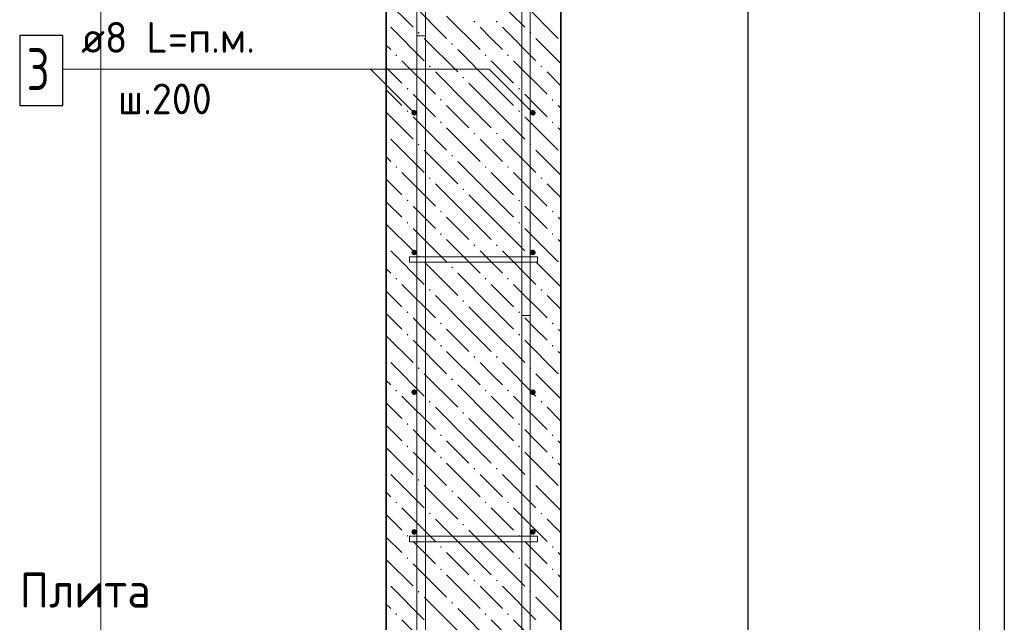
# Model space of a CAD drawing. Header units: millimetres. Extents: x 0 to 42000, y 0 to 29700.
# Tile 13 of 18: x 29500 to 36553, y 12106 to 16419. Entities that reach past the tile are written whole.
import ezdxf

# ---------------------------------------------------------------- set-up
doc = ezdxf.new("R2010")
doc.units = ezdxf.units.MM
doc.linetypes.add('______2', pattern=[270, 200, -70])
for name, color, linetype, lineweight in [('Standard', 7, 'Continuous', 25), ('Выпуски арматуры Г-обр.', 52, 'Continuous', 25), ('ЖБ Стена верхний уровень', 7, 'Continuous', 35), ('Позиционная метка диаметр_ шаг', 7, 'Continuous', 13), ('Позиционная метка линия выноска', 7, 'Continuous', 13), ('Стена фоновая арматура У1', 7, 'Continuous', 18), ('Стена фоновая арматура Х1', 7, 'Continuous', 35), ('Стена фоновая затяжка С-обр.', 52, 'Continuous', 25)]:
    doc.layers.add(name, color=color, linetype=linetype, lineweight=lineweight)
doc.styles.add('ISOCPEUR', font='txt')

msp = doc.modelspace()

# ---------------------------------------------------------------- hatches: boundary and pattern name
at = {"layer": 'ЖБ Стена верхний уровень', "linetype": 'Continuous', "lineweight": 18, "transparency": 33554687}
for points in [[(32751, 16405.2), (32757.6, 16411.7), (32764.1, 16405.2), (32757.6, 16398.7)], [(32911.1, 16405.2), (32917.6, 16411.7), (32924, 16405.2), (32917.6, 16398.7)], [(32351, 16325.2), (32357.6, 16331.7), (32364.1, 16325.2), (32357.6, 16318.7)], [(33151, 16325.2), (33157.6, 16331.7), (33164.1, 16325.2), (33157.6, 16318.7)], [(32591.1, 16245.2), (32597.6, 16251.7), (32604.1, 16245.2), (32597.6, 16238.7)], [(32191.1, 16165.2), (32197.6, 16171.7), (32204.1, 16165.2), (32197.6, 16158.7)], [(32831.1, 16165.2), (32837.5, 16171.7), (32844, 16165.2), (32837.5, 16158.7)], [(32991.1, 16165.2), (32997.6, 16171.7), (33004.1, 16165.2), (32997.6, 16158.7)], [(32431.1, 16085.2), (32437.5, 16091.7), (32444, 16085.2), (32437.5, 16078.7)], [(33231.1, 16085.2), (33237.5, 16091.7), (33244, 16085.2), (33237.5, 16078.7)], [(32671.1, 16005.2), (32677.6, 16011.7), (32684.1, 16005.2), (32677.6, 15998.7)], [(32271.1, 15925.2), (32277.6, 15931.7), (32284.1, 15925.2), (32277.6, 15918.7)], [(33071.1, 15925.2), (33077.6, 15931.7), (33084.1, 15925.2), (33077.6, 15918.7)], [(32511.1, 15845.2), (32517.6, 15851.7), (32524, 15845.2), (32517.6, 15838.7)], [(33311.1, 15845.2), (33317.6, 15851.7), (33324, 15845.2), (33317.6, 15838.7)], [(32271.1, 15765.2), (32277.6, 15771.7), (32284.1, 15765.2), (32277.6, 15758.7)], [(33071.1, 15765.2), (33077.6, 15771.7), (33084.1, 15765.2), (33077.6, 15758.7)], [(32511.1, 15685.2), (32517.6, 15691.7), (32524, 15685.2), (32517.6, 15678.7)], [(33311.1, 15685.2), (33317.6, 15691.7), (33324, 15685.2), (33317.6, 15678.7)], [(32751, 15605.2), (32757.6, 15611.7), (32764.1, 15605.2), (32757.6, 15598.7)], [(32911.1, 15605.2), (32917.6, 15611.7), (32924, 15605.2), (32917.6, 15598.7)], [(32351, 15525.2), (32357.6, 15531.7), (32364.1, 15525.2), (32357.6, 15518.7)], [(33151, 15525.2), (33157.6, 15531.7), (33164.1, 15525.2), (33157.6, 15518.7)], [(32591.1, 15445.2), (32597.6, 15451.7), (32604.1, 15445.2), (32597.6, 15438.7)], [(32191.1, 15365.2), (32197.6, 15371.7), (32204.1, 15365.2), (32197.6, 15358.7)], [(32831.1, 15365.2), (32837.5, 15371.7), (32844, 15365.2), (32837.5, 15358.7)], [(32991.1, 15365.2), (32997.6, 15371.7), (33004.1, 15365.2), (32997.6, 15358.7)], [(32431.1, 15285.2), (32437.5, 15291.7), (32444, 15285.2), (32437.5, 15278.7)], [(33231.1, 15285.2), (33237.5, 15291.7), (33244, 15285.2), (33237.5, 15278.7)], [(32671.1, 15205.2), (32677.6, 15211.7), (32684.1, 15205.2), (32677.6, 15198.7)], [(32271.1, 15125.2), (32277.6, 15131.7), (32284.1, 15125.2), (32277.6, 15118.7)], [(33071.1, 15125.2), (33077.6, 15131.7), (33084.1, 15125.2), (33077.6, 15118.7)], [(32511.1, 15045.2), (32517.6, 15051.7), (32524, 15045.2), (32517.6, 15038.7)], [(33311.1, 15045.2), (33317.6, 15051.7), (33324, 15045.2), (33317.6, 15038.7)], [(32271.1, 14965.2), (32277.6, 14971.7), (32284.1, 14965.2), (32277.6, 14958.7)], [(33071.1, 14965.2), (33077.6, 14971.7), (33084.1, 14965.2), (33077.6, 14958.7)], [(32511.1, 14885.2), (32517.6, 14891.7), (32524, 14885.2), (32517.6, 14878.7)], [(33311.1, 14885.2), (33317.6, 14891.7), (33324, 14885.2), (33317.6, 14878.7)], [(32751, 14805.2), (32757.6, 14811.7), (32764.1, 14805.2), (32757.6, 14798.7)], [(32911.1, 14805.2), (32917.6, 14811.7), (32924, 14805.2), (32917.6, 14798.7)], [(32351, 14725.2), (32357.6, 14731.7), (32364.1, 14725.2), (32357.6, 14718.7)], [(33151, 14725.2), (33157.6, 14731.7), (33164.1, 14725.2), (33157.6, 14718.7)], [(32591.1, 14645.2), (32597.6, 14651.7), (32604.1, 14645.2), (32597.6, 14638.7)], [(32191.1, 14565.2), (32197.6, 14571.7), (32204.1, 14565.2), (32197.6, 14558.7)], [(32831.1, 14565.2), (32837.5, 14571.7), (32844, 14565.2), (32837.5, 14558.7)], [(32991.1, 14565.2), (32997.6, 14571.7), (33004.1, 14565.2), (32997.6, 14558.7)], [(32431.1, 14485.2), (32437.5, 14491.7), (32444, 14485.2), (32437.5, 14478.7)], [(33231.1, 14485.2), (33237.5, 14491.7), (33244, 14485.2), (33237.5, 14478.7)], [(32671.1, 14405.2), (32677.6, 14411.7), (32684.1, 14405.2), (32677.6, 14398.7)], [(32271.1, 14325.2), (32277.6, 14331.7), (32284.1, 14325.2), (32277.6, 14318.7)], [(33071.1, 14325.2), (33077.6, 14331.7), (33084.1, 14325.2), (33077.6, 14318.7)], [(32511.1, 14245.2), (32517.6, 14251.7), (32524, 14245.2), (32517.6, 14238.7)], [(33311.1, 14245.2), (33317.6, 14251.7), (33324, 14245.2), (33317.6, 14238.7)], [(32271.1, 14165.2), (32277.6, 14171.7), (32284.1, 14165.2), (32277.6, 14158.7)], [(33071.1, 14165.2), (33077.6, 14171.7), (33084.1, 14165.2), (33077.6, 14158.7)], [(32511.1, 14085.2), (32517.6, 14091.7), (32524, 14085.2), (32517.6, 14078.7)], [(33311.1, 14085.2), (33317.6, 14091.7), (33324, 14085.2), (33317.6, 14078.7)], [(32751, 14005.2), (32757.6, 14011.7), (32764.1, 14005.2), (32757.6, 13998.7)], [(32911.1, 14005.2), (32917.6, 14011.7), (32924, 14005.2), (32917.6, 13998.7)], [(32351, 13925.2), (32357.6, 13931.7), (32364.1, 13925.2), (32357.6, 13918.7)], [(33151, 13925.2), (33157.6, 13931.7), (33164.1, 13925.2), (33157.6, 13918.7)], [(32591.1, 13845.2), (32597.6, 13851.7), (32604.1, 13845.2), (32597.6, 13838.7)], [(32191.1, 13765.2), (32197.6, 13771.7), (32204.1, 13765.2), (32197.6, 13758.7)], [(32831.1, 13765.2), (32837.5, 13771.7), (32844, 13765.2), (32837.5, 13758.7)], [(32991.1, 13765.2), (32997.6, 13771.7), (33004.1, 13765.2), (32997.6, 13758.7)], [(32431.1, 13685.2), (32437.5, 13691.7), (32444, 13685.2), (32437.5, 13678.7)], [(33231.1, 13685.2), (33237.5, 13691.7), (33244, 13685.2), (33237.5, 13678.7)], [(32671.1, 13605.2), (32677.6, 13611.7), (32684.1, 13605.2), (32677.6, 13598.7)], [(32271.1, 13525.2), (32277.6, 13531.7), (32284.1, 13525.2), (32277.6, 13518.7)], [(33071.1, 13525.2), (33077.6, 13531.7), (33084.1, 13525.2), (33077.6, 13518.7)], [(32511.1, 13445.2), (32517.6, 13451.7), (32524, 13445.2), (32517.6, 13438.7)], [(33311.1, 13445.2), (33317.6, 13451.7), (33324, 13445.2), (33317.6, 13438.7)], [(32271.1, 13365.2), (32277.6, 13371.7), (32284.1, 13365.2), (32277.6, 13358.7)], [(33071.1, 13365.2), (33077.6, 13371.7), (33084.1, 13365.2), (33077.6, 13358.7)], [(32511.1, 13285.2), (32517.6, 13291.7), (32524, 13285.2), (32517.6, 13278.7)], [(33311.1, 13285.2), (33317.6, 13291.7), (33324, 13285.2), (33317.6, 13278.7)], [(32751, 13205.2), (32757.6, 13211.7), (32764.1, 13205.2), (32757.6, 13198.7)], [(32911.1, 13205.2), (32917.6, 13211.7), (32924, 13205.2), (32917.6, 13198.7)], [(32351, 13125.2), (32357.6, 13131.7), (32364.1, 13125.2), (32357.6, 13118.7)], [(33151, 13125.2), (33157.6, 13131.7), (33164.1, 13125.2), (33157.6, 13118.7)], [(32591.1, 13045.2), (32597.6, 13051.7), (32604.1, 13045.2), (32597.6, 13038.7)], [(32191.1, 12965.2), (32197.6, 12971.7), (32204.1, 12965.2), (32197.6, 12958.7)], [(32831.1, 12965.2), (32837.5, 12971.7), (32844, 12965.2), (32837.5, 12958.7)], [(32991.1, 12965.2), (32997.6, 12971.7), (33004.1, 12965.2), (32997.6, 12958.7)], [(32431.1, 12885.2), (32437.5, 12891.7), (32444, 12885.2), (32437.5, 12878.7)], [(33231.1, 12885.2), (33237.5, 12891.7), (33244, 12885.2), (33237.5, 12878.7)], [(32671.1, 12805.2), (32677.6, 12811.7), (32684.1, 12805.2), (32677.6, 12798.7)], [(32271.1, 12725.2), (32277.6, 12731.7), (32284.1, 12725.2), (32277.6, 12718.7)], [(33071.1, 12725.2), (33077.6, 12731.7), (33084.1, 12725.2), (33077.6, 12718.7)], [(32511.1, 12645.2), (32517.6, 12651.7), (32524, 12645.2), (32517.6, 12638.7)], [(33311.1, 12645.2), (33317.6, 12651.7), (33324, 12645.2), (33317.6, 12638.7)], [(32271.1, 12565.2), (32277.6, 12571.7), (32284.1, 12565.2), (32277.6, 12558.7)], [(33071.1, 12565.2), (33077.6, 12571.7), (33084.1, 12565.2), (33077.6, 12558.7)], [(32511.1, 12485.2), (32517.6, 12491.7), (32524, 12485.2), (32517.6, 12478.7)], [(33311.1, 12485.2), (33317.6, 12491.7), (33324, 12485.2), (33317.6, 12478.7)], [(32751, 12405.2), (32757.6, 12411.7), (32764.1, 12405.2), (32757.6, 12398.7)], [(32911.1, 12405.2), (32917.6, 12411.7), (32924, 12405.2), (32917.6, 12398.7)], [(32351, 12325.2), (32357.6, 12331.7), (32364.1, 12325.2), (32357.6, 12318.7)], [(33151, 12325.2), (33157.6, 12331.7), (33164.1, 12325.2), (33157.6, 12318.7)], [(32591.1, 12245.2), (32597.6, 12251.7), (32604.1, 12245.2), (32597.6, 12238.7)], [(32191.1, 12165.2), (32197.6, 12171.7), (32204.1, 12165.2), (32197.6, 12158.7)], [(32831.1, 12165.2), (32837.5, 12171.7), (32844, 12165.2), (32837.5, 12158.7)], [(32991.1, 12165.2), (32997.6, 12171.7), (33004.1, 12165.2), (32997.6, 12158.7)]]:
    msp.add_hatch(color=7, dxfattribs=at).paths.add_polyline_path(points, flags=16)
at = {"layer": 'Стена фоновая арматура У1', "linetype": 'Continuous', "lineweight": 13, "transparency": 33554687}
for points in [[(32345.9, 15753.2), (32344.4, 15760.9), (32340, 15767.4), (32333.5, 15771.7), (32325.9, 15773.2), (32318.2, 15771.7), (32311.7, 15767.4), (32307.4, 15760.9), (32305.9, 15753.2), (32307.4, 15745.6), (32311.7, 15739.1), (32318.2, 15734.8), (32325.9, 15733.2), (32333.5, 15734.8), (32340, 15739.1), (32344.4, 15745.6)], [(33195.9, 15753.2), (33194.4, 15760.9), (33190, 15767.4), (33183.5, 15771.7), (33175.9, 15773.2), (33168.2, 15771.7), (33161.7, 15767.4), (33157.4, 15760.9), (33155.9, 15753.2), (33157.4, 15745.6), (33161.7, 15739.1), (33168.2, 15734.8), (33175.9, 15733.2), (33183.5, 15734.8), (33190, 15739.1), (33194.4, 15745.6)], [(32345.9, 14753.2), (32344.4, 14760.9), (32340, 14767.4), (32333.5, 14771.7), (32325.9, 14773.2), (32318.2, 14771.7), (32311.7, 14767.4), (32307.4, 14760.9), (32305.9, 14753.2), (32307.4, 14745.6), (32311.7, 14739.1), (32318.2, 14734.8), (32325.9, 14733.2), (32333.5, 14734.8), (32340, 14739.1), (32344.4, 14745.6)], [(33195.9, 14753.2), (33194.4, 14760.9), (33190, 14767.4), (33183.5, 14771.7), (33175.9, 14773.2), (33168.2, 14771.7), (33161.7, 14767.4), (33157.4, 14760.9), (33155.9, 14753.2), (33157.4, 14745.6), (33161.7, 14739.1), (33168.2, 14734.8), (33175.9, 14733.2), (33183.5, 14734.8), (33190, 14739.1), (33194.4, 14745.6)], [(32345.9, 13753.2), (32344.4, 13760.9), (32340, 13767.4), (32333.5, 13771.7), (32325.9, 13773.2), (32318.2, 13771.7), (32311.7, 13767.4), (32307.4, 13760.9), (32305.9, 13753.2), (32307.4, 13745.6), (32311.7, 13739.1), (32318.2, 13734.8), (32325.9, 13733.2), (32333.5, 13734.8), (32340, 13739.1), (32344.4, 13745.6)], [(33195.9, 13753.2), (33194.4, 13760.9), (33190, 13767.4), (33183.5, 13771.7), (33175.9, 13773.2), (33168.2, 13771.7), (33161.7, 13767.4), (33157.4, 13760.9), (33155.9, 13753.2), (33157.4, 13745.6), (33161.7, 13739.1), (33168.2, 13734.8), (33175.9, 13733.2), (33183.5, 13734.8), (33190, 13739.1), (33194.4, 13745.6)], [(32345.9, 12753.2), (32344.4, 12760.9), (32340, 12767.4), (32333.5, 12771.7), (32325.9, 12773.2), (32318.2, 12771.7), (32311.7, 12767.4), (32307.4, 12760.9), (32305.9, 12753.2), (32307.4, 12745.6), (32311.7, 12739.1), (32318.2, 12734.8), (32325.9, 12733.2), (32333.5, 12734.8), (32340, 12739.1), (32344.4, 12745.6)], [(33195.9, 12753.2), (33194.4, 12760.9), (33190, 12767.4), (33183.5, 12771.7), (33175.9, 12773.2), (33168.2, 12771.7), (33161.7, 12767.4), (33157.4, 12760.9), (33155.9, 12753.2), (33157.4, 12745.6), (33161.7, 12739.1), (33168.2, 12734.8), (33175.9, 12733.2), (33183.5, 12734.8), (33190, 12739.1), (33194.4, 12745.6)]]:
    msp.add_hatch(color=7, dxfattribs=at).paths.add_polyline_path(points)

# ---------------------------------------------------------------- linework, layer by layer
at = {"layer": 'Standard', "color": 254, "linetype": 'Continuous', "lineweight": 13, "true_color": 0xc4c4ff, "transparency": 33554687}
msp.add_line((30080.9, 29200), (30080.9, 7803.2), dxfattribs=at)
at = {"layer": 'Standard', "color": 7, "linetype": 'Continuous', "lineweight": -3, "transparency": 33554687}
msp.add_line((36553, 25003.2), (36553, 11303.2), dxfattribs=at)
at = {"layer": 'Standard', "color": 254, "linetype": 'Continuous', "lineweight": 13, "true_color": 0xc4c4ff, "transparency": 33554687}
msp.add_lwpolyline([(30080.9, 7803.2), (36375.9, 7803.2), (36375.9, 29200)], dxfattribs=at)
at = {"layer": 'Standard', "color": 7, "linetype": 'Continuous', "lineweight": -3, "transparency": 33554687}
msp.add_lwpolyline([(34719, 11753.2), (34719, 12125.9), (34719, 12125.9), (34719, 24753.2)], dxfattribs=at)
at = {"layer": 'Выпуски арматуры Г-обр.', "color": 7, "linetype": '______2', "lineweight": 13, "transparency": 33554687}
for points in [[(31370.9, 9778.2), (32195.9, 9778.2), (32224.1, 9782.2), (32252.7, 9791.6), (32278.8, 9806.2), (32300.1, 9824), (32317.9, 9845.3), (32332.5, 9871.5), (32342, 9900), (32345.9, 9928.2), (32345.9, 16303.2), (32405.9, 16303.2), (32405.9, 9924.1), (32400.6, 9886.4), (32387.7, 9847.2), (32367.5, 9811.1), (32342.7, 9781.4), (32313, 9756.6), (32276.9, 9736.4), (32237.7, 9723.5), (32200.1, 9718.2), (31370.9, 9718.2), (31370.9, 9778.2)], [(34130.9, 9718.2), (33301.7, 9718.2), (33264, 9723.5), (33224.8, 9736.4), (33188.8, 9756.6), (33159.1, 9781.4), (33134.3, 9811.1), (33114, 9847.2), (33101.1, 9886.4), (33095.9, 9924.1), (33095.9, 14303.2), (33155.9, 14303.2), (33155.9, 9928.2), (33159.8, 9900), (33169.2, 9871.5), (33183.9, 9845.3), (33201.7, 9824), (33223, 9806.2), (33249.1, 9791.6), (33277.7, 9782.2), (33305.9, 9778.2), (34130.9, 9778.2), (34130.9, 9718.2)]]:
    msp.add_lwpolyline(points, dxfattribs=at)
at = {"layer": 'ЖБ Стена верхний уровень', "color": 7, "linetype": 'Continuous', "lineweight": 35, "transparency": 33554687}
for p, q in [((32125.9, 25003.2), (32125.9, 11303.2)), ((33375.9, 11303.2), (33375.9, 25003.2))]:
    msp.add_line(p, q, dxfattribs=at)
at = {"layer": 'ЖБ Стена верхний уровень', "color": 9, "linetype": 'Continuous', "lineweight": 18, "true_color": 0xc7c7c7, "transparency": 33554687}
for p, q in [((32877.6, 16605.2), (33117.6, 16365.2)), ((32125.9, 16556.9), (32317.6, 16365.2)), ((32317.6, 16525.2), (32557.6, 16285.2)), ((33117.6, 16525.2), (33357.6, 16285.2)), ((32557.6, 16445.2), (32797.6, 16205.2)), ((32157.6, 16365.2), (32397.6, 16125.2)), ((32877.6, 16285.2), (32797.6, 16365.2)), ((32957.6, 16365.2), (33197.6, 16125.2)), ((32157.6, 16205.2), (32125.9, 16236.9)), ((32397.6, 16285.2), (32637.5, 16045.2)), ((32957.6, 16205.2), (32877.6, 16285.2)), ((33197.6, 16285.2), (33375.9, 16106.9)), ((32877.6, 15965.2), (32637.5, 16205.2)), ((32237.5, 16125.2), (32477.6, 15885.2)), ((32877.6, 16125.2), (33037.5, 15965.2)), ((33037.5, 16125.2), (33277.6, 15885.2)), ((32125.9, 16076.9), (32237.5, 15965.2)), ((32717.6, 15805.2), (32477.6, 16045.2)), ((33375.9, 15946.9), (33277.6, 16045.2)), ((32717.6, 15965.2), (32877.6, 15805.2)), ((32877.6, 15965.2), (33037.5, 15805.2)), ((32125.9, 15916.9), (32237.5, 15805.2)), ((32397.6, 15805.2), (32317.6, 15885.2)), ((33197.6, 15805.2), (33117.6, 15885.2)), ((32477.6, 15725.2), (32397.6, 15805.2)), ((32557.6, 15805.2), (32717.6, 15645.2)), ((32717.6, 15805.2), (32877.6, 15645.2)), ((32877.6, 15805.2), (33117.6, 15565.2)), ((33277.6, 15725.2), (33197.6, 15805.2)), ((33357.6, 15805.2), (33375.9, 15786.9)), ((32125.9, 15756.9), (32317.6, 15565.2)), ((32317.6, 15725.2), (32557.6, 15485.2)), ((33117.6, 15725.2), (33357.6, 15485.2)), ((32557.6, 15645.2), (32797.6, 15405.2)), ((33357.6, 15645.2), (33375.9, 15626.9)), ((32157.6, 15565.2), (32397.6, 15325.2)), ((32877.6, 15485.2), (32797.6, 15565.2)), ((32957.6, 15565.2), (33197.6, 15325.2)), ((32397.6, 15485.2), (32637.5, 15245.2)), ((32957.6, 15405.2), (32877.6, 15485.2)), ((33197.6, 15485.2), (33375.9, 15306.9)), ((32157.6, 15405.2), (32125.9, 15436.9)), ((32877.6, 15165.2), (32637.5, 15405.2)), ((32237.5, 15325.2), (32477.6, 15085.2)), ((32877.6, 15325.2), (33037.5, 15165.2)), ((33037.5, 15325.2), (33277.6, 15085.2)), ((32125.9, 15276.9), (32237.5, 15165.2)), ((32717.6, 15005.2), (32477.6, 15245.2)), ((33375.9, 15146.9), (33277.6, 15245.2)), ((32717.6, 15165.2), (32877.6, 15005.2)), ((32877.6, 15165.2), (33037.5, 15005.2)), ((32125.9, 15116.9), (32237.5, 15005.2)), ((32397.6, 15005.2), (32317.6, 15085.2)), ((33197.6, 15005.2), (33117.6, 15085.2)), ((32125.9, 14956.9), (32317.6, 14765.2)), ((32477.6, 14925.2), (32397.6, 15005.2)), ((32557.6, 15005.2), (32717.6, 14845.2)), ((32717.6, 15005.2), (32877.6, 14845.2)), ((32877.6, 15005.2), (33117.6, 14765.2)), ((33277.6, 14925.2), (33197.6, 15005.2)), ((33357.6, 15005.2), (33375.9, 14986.9)), ((32317.6, 14925.2), (32557.6, 14685.2)), ((33117.6, 14925.2), (33357.6, 14685.2)), ((32557.6, 14845.2), (32797.6, 14605.2)), ((33357.6, 14845.2), (33375.9, 14826.9)), ((32157.6, 14765.2), (32397.6, 14525.2)), ((32877.6, 14685.2), (32797.6, 14765.2)), ((32957.6, 14765.2), (33197.6, 14525.2)), ((32397.6, 14685.2), (32637.5, 14445.2)), ((32957.6, 14605.2), (32877.6, 14685.2)), ((33197.6, 14685.2), (33375.9, 14506.9)), ((32157.6, 14605.2), (32125.9, 14636.9)), ((32877.6, 14365.2), (32637.5, 14605.2)), ((32125.9, 14476.9), (32237.5, 14365.2)), ((32237.5, 14525.2), (32477.6, 14285.2)), ((32877.6, 14525.2), (33037.5, 14365.2)), ((33037.5, 14525.2), (33277.6, 14285.2)), ((32717.6, 14205.2), (32477.6, 14445.2)), ((33375.9, 14346.9), (33277.6, 14445.2)), ((32717.6, 14365.2), (32877.6, 14205.2)), ((32877.6, 14365.2), (33037.5, 14205.2)), ((32125.9, 14316.9), (32237.5, 14205.2)), ((32397.6, 14205.2), (32317.6, 14285.2)), ((33197.6, 14205.2), (33117.6, 14285.2)), ((32477.6, 14125.2), (32397.6, 14205.2)), ((32557.6, 14205.2), (32717.6, 14045.2)), ((32717.6, 14205.2), (32877.6, 14045.2)), ((32877.6, 14205.2), (33117.6, 13965.2)), ((33277.6, 14125.2), (33197.6, 14205.2)), ((33357.6, 14205.2), (33375.9, 14186.9)), ((32125.9, 14156.9), (32317.6, 13965.2)), ((32317.6, 14125.2), (32557.6, 13885.2)), ((33117.6, 14125.2), (33357.6, 13885.2)), ((32557.6, 14045.2), (32797.6, 13805.2)), ((33357.6, 14045.2), (33375.9, 14026.9)), ((32157.6, 13965.2), (32397.6, 13725.2)), ((32877.6, 13885.2), (32797.6, 13965.2)), ((32957.6, 13965.2), (33197.6, 13725.2)), ((32157.6, 13805.2), (32125.9, 13836.9)), ((32397.6, 13885.2), (32637.5, 13645.2)), ((32957.6, 13805.2), (32877.6, 13885.2)), ((33197.6, 13885.2), (33375.9, 13706.9)), ((32877.6, 13565.2), (32637.5, 13805.2)), ((32237.5, 13725.2), (32477.6, 13485.2)), ((32877.6, 13725.2), (33037.5, 13565.2)), ((33037.5, 13725.2), (33277.6, 13485.2)), ((32125.9, 13676.9), (32237.5, 13565.2)), ((32717.6, 13405.2), (32477.6, 13645.2)), ((33375.9, 13546.9), (33277.6, 13645.2)), ((32717.6, 13565.2), (32877.6, 13405.2)), ((32877.6, 13565.2), (33037.5, 13405.2)), ((32125.9, 13516.9), (32237.5, 13405.2)), ((32397.6, 13405.2), (32317.6, 13485.2)), ((33197.6, 13405.2), (33117.6, 13485.2)), ((32477.6, 13325.2), (32397.6, 13405.2)), ((32557.6, 13405.2), (32717.6, 13245.2)), ((32717.6, 13405.2), (32877.6, 13245.2)), ((32877.6, 13405.2), (33117.6, 13165.2)), ((33277.6, 13325.2), (33197.6, 13405.2)), ((33357.6, 13405.2), (33375.9, 13386.9)), ((32125.9, 13356.9), (32317.6, 13165.2)), ((32317.6, 13325.2), (32557.6, 13085.2)), ((33117.6, 13325.2), (33357.6, 13085.2)), ((32557.6, 13245.2), (32797.6, 13005.2)), ((33357.6, 13245.2), (33375.9, 13226.9)), ((32157.6, 13165.2), (32397.6, 12925.2)), ((32877.6, 13085.2), (32797.6, 13165.2)), ((32957.6, 13165.2), (33197.6, 12925.2)), ((32397.6, 13085.2), (32637.5, 12845.2)), ((32957.6, 13005.2), (32877.6, 13085.2)), ((33197.6, 13085.2), (33375.9, 12906.9)), ((32157.6, 13005.2), (32125.9, 13036.9)), ((32877.6, 12765.2), (32637.5, 13005.2)), ((32237.5, 12925.2), (32477.6, 12685.2)), ((32877.6, 12925.2), (33037.5, 12765.2)), ((33037.5, 12925.2), (33277.6, 12685.2)), ((32125.9, 12876.9), (32237.5, 12765.2)), ((32717.6, 12605.2), (32477.6, 12845.2)), ((33375.9, 12746.9), (33277.6, 12845.2)), ((32125.9, 12716.9), (32237.5, 12605.2)), ((32717.6, 12765.2), (32877.6, 12605.2)), ((32877.6, 12765.2), (33037.5, 12605.2)), ((32397.6, 12605.2), (32317.6, 12685.2)), ((33197.6, 12605.2), (33117.6, 12685.2)), ((32125.9, 12556.9), (32317.6, 12365.2)), ((32477.6, 12525.2), (32397.6, 12605.2)), ((32557.6, 12605.2), (32717.6, 12445.2)), ((32717.6, 12605.2), (32877.6, 12445.2)), ((32877.6, 12605.2), (33117.6, 12365.2)), ((33277.6, 12525.2), (33197.6, 12605.2)), ((33357.6, 12605.2), (33375.9, 12586.9)), ((32317.6, 12525.2), (32557.6, 12285.2)), ((33117.6, 12525.2), (33357.6, 12285.2)), ((32557.6, 12445.2), (32797.6, 12205.2)), ((33357.6, 12445.2), (33375.9, 12426.9)), ((32157.6, 12365.2), (32397.6, 12125.2)), ((32877.6, 12285.2), (32797.6, 12365.2)), ((32957.6, 12365.2), (33197.6, 12125.2)), ((32397.6, 12285.2), (32637.5, 12045.2)), ((32957.6, 12205.2), (32877.6, 12285.2)), ((33197.6, 12285.2), (33375.9, 12106.9)), ((32157.6, 12205.2), (32125.9, 12236.9)), ((32877.6, 11965.2), (32637.5, 12205.2)), ((32237.5, 12125.2), (32477.6, 11885.2)), ((32877.6, 12125.2), (33037.5, 11965.2)), ((33037.5, 12125.2), (33277.6, 11885.2))]:
    msp.add_line(p, q, dxfattribs=at)
at = {"layer": 'Позиционная метка линия выноска', "color": 7, "linetype": 'Continuous', "lineweight": 13, "transparency": 33554687}
for points in [[(29810, 16065.4), (32863.7, 16065.4), (33175.9, 15753.2)], [(29810, 16065.4), (32013.7, 16065.4), (32325.9, 15753.2)]]:
    msp.add_lwpolyline(points, dxfattribs=at)
at = {"layer": 'Стена фоновая арматура У1', "color": 7, "linetype": 'Continuous', "lineweight": 25, "transparency": 33554687}
msp.add_lwpolyline([(29500, 15805.4), (29810, 15805.4), (29810, 16305.4), (29500, 16305.4), (29500, 15805.4)], dxfattribs=at)
at = {"layer": 'Стена фоновая арматура Х1', "color": 7, "linetype": 'Continuous', "lineweight": 18, "transparency": 33554687}
for points in [[(32345.9, 11303.2), (32345.9, 25488.2), (32351, 25524.8), (32363.5, 25562.9), (32383.2, 25597.9), (32407.3, 25626.8), (32436.2, 25650.9), (32471.3, 25670.6), (32509.4, 25683.2), (32546, 25688.2), (34905.9, 25688.2), (34905.9, 25628.2), (32550.1, 25628.2), (32523, 25624.5), (32495.5, 25615.4), (32470.4, 25601.3), (32449.9, 25584.2), (32432.8, 25563.8), (32418.7, 25538.6), (32409.7, 25511.1), (32405.9, 25484), (32405.9, 11303.2), (32345.9, 11303.2)], [(33095.9, 11303.2), (33095.9, 25388.2), (33101, 25424.8), (33113.5, 25462.9), (33133.2, 25497.9), (33157.3, 25526.8), (33186.2, 25550.9), (33221.3, 25570.6), (33259.4, 25583.2), (33296, 25588.2), (35755.9, 25588.2), (35755.9, 25528.2), (33300.1, 25528.2), (33273, 25524.5), (33245.5, 25515.4), (33220.4, 25501.3), (33199.9, 25484.2), (33182.8, 25463.8), (33168.7, 25438.6), (33159.7, 25411.1), (33155.9, 25384), (33155.9, 11303.2), (33095.9, 11303.2)]]:
    msp.add_lwpolyline(points, dxfattribs=at)
at = {"layer": 'Стена фоновая затяжка С-обр.', "color": 98, "linetype": 'Continuous', "lineweight": 13, "true_color": 0x005000, "transparency": 33554687}
for points in [[(33208.4, 14683.2), (32293.4, 14683.2), (32293.4, 14723.2), (33208.4, 14723.2), (33208.4, 14683.2)], [(33208.4, 12683.2), (32293.4, 12683.2), (32293.4, 12723.2), (33208.4, 12723.2), (33208.4, 12683.2)]]:
    msp.add_lwpolyline(points, dxfattribs=at)

# ---------------------------------------------------------------- texts
at = {"layer": 'Позиционная метка диаметр_ шаг', "color": 7, "linetype": 'Continuous', "lineweight": 25, "transparency": 33554687, "insert": (29500, 12211.2), "char_height": 250, "width": 1093.334, "attachment_point": 7, "style": 'ISOCPEUR'}
msp.add_mtext('\\W0.95;Плита', dxfattribs=at)
at = {"layer": 'Стена фоновая арматура У1', "color": 7, "linetype": 'Continuous', "lineweight": 13, "transparency": 33554687, "attachment_point": 7, "style": 'ISOCPEUR'}
for s, insert, char_height, width in [('\\W0.97;ø8 L=п.м. ', (29940, 16182.8), 220, 1491.871), ('\\W0.78;3', (29550, 15915.4), 300, 326.407), ('\\W0.95;ш.200 ', (30204, 15742.7), 220, 962.129)]:
    msp.add_mtext(s, dxfattribs=dict(at, insert=insert, char_height=char_height, width=width))

doc.saveas('drawing.dxf')
